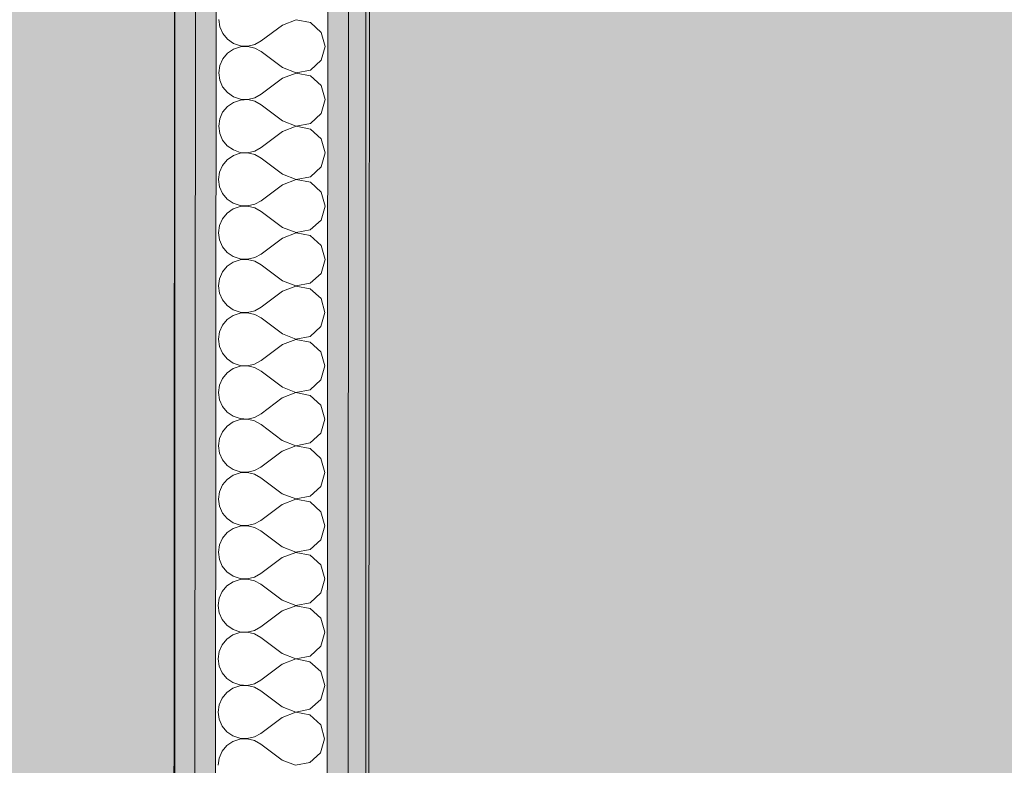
# Model space of a CAD drawing. Header units: millimetres. Extents: x -30280 to 19093, y -19284 to 4746.
# Tile 186 of 256: x -4033 to -3417, y -14564 to -14097. Entities that reach past the tile are written whole.
import ezdxf

# ---------------------------------------------------------------- set-up
doc = ezdxf.new("R2010")
doc.units = ezdxf.units.MM
doc.header["$MEASUREMENT"] = 0
for name, color, linetype in [('Nuevo_07_CR_Cel Ras pladur', 7, 'Continuous'), ('Nuevo_07_CR_Cel Ras vinilic', 7, 'Continuous'), ('Nuevo_08_E_Envans secs', 7, 'Continuous')]:
    doc.layers.add(name, color=color, linetype=linetype)
for name, color, linetype, lineweight, true_color in [('Nuevo_07_CR_Cel Ras pladur_Pluma_Nº__102', 7, 'Continuous', 5, 0xcccccc), ('Nuevo_07_CR_Cel Ras vinilic_Pluma_Nº__102', 7, 'Continuous', 5, 0xcccccc), ('Nuevo_07_CR_Cel Ras vinilic_Pluma_Nº__79', 7, 'Continuous', 5, 0xaaffd5), ('Nuevo_08_E_Envans secs_Pluma_Nº__102', 7, 'Continuous', 5, 0xcccccc), ('Nuevo_08_E_Envans secs_Pluma_Nº__79', 7, 'Continuous', 5, 0xaaffd5)]:
    doc.layers.add(name, color=color, linetype=linetype, lineweight=lineweight, true_color=true_color)
doc.layers.add('Nuevo_08_E_Envans secs_Pluma_Nº__1', color=7, linetype='Continuous', lineweight=5)

# ---------------------------------------------------------------- blocks, each defined once
blk = doc.blocks.new('Forjado_9_1', base_point=(-6108.28, -15314.17))
at = {"layer": 'Nuevo_07_CR_Cel Ras pladur_Pluma_Nº__102', "linetype": 'Continuous', "lineweight": 0, "true_color": 0x333333}
blk.add_hatch(color=250, dxfattribs=at).paths.add_polyline_path([(-6108.28, -15314.17), (-3936.09, -15314.17), (-3936.09, -13828.56), (-6106.09, -13828.56)])
at = {"layer": 'Nuevo_07_CR_Cel Ras pladur_Pluma_Nº__102', "color": 254, "linetype": 'Continuous', "lineweight": 5, "true_color": 0xcccccc, "flags": 128}
blk.add_lwpolyline([(-6108.28, -15314.17), (-3936.09, -15314.17), (-3936.09, -13828.56), (-6106.09, -13828.56)], close=True, dxfattribs=at)
blk = doc.blocks.new('*X764')
at = {"layer": 'Nuevo_08_E_Envans secs_Pluma_Nº__102', "color": 254, "linetype": 'Continuous', "lineweight": 5, "true_color": 0xcccccc}
for p, q in [((-3908.63, -14097.12), (-3908, -14101.67)), ((-3908, -14101.67), (-3906.15, -14105.88)), ((-3868.64, -14100.48), (-3881.98, -14110.47)), ((-3860.13, -14097.22), (-3868.64, -14100.48)), ((-3851.18, -14098.92), (-3860.13, -14097.22)), ((-3844.46, -14105.07), (-3851.18, -14098.92)), ((-3906.15, -14105.88), (-3903.22, -14109.42)), ((-3841.98, -14113.83), (-3844.46, -14105.07)), ((-3903.22, -14109.42), (-3899.43, -14112.03)), ((-3899.43, -14112.03), (-3895.08, -14113.5)), ((-3895.08, -14114.08), (-3899.43, -14115.55)), ((-3895.08, -14113.5), (-3890.48, -14113.73)), ((-3890.48, -14113.86), (-3895.08, -14114.08)), ((-3890.48, -14113.73), (-3886, -14112.69)), ((-3886, -14114.91), (-3890.48, -14113.86)), ((-3886, -14112.69), (-3881.98, -14110.47)), ((-3881.98, -14117.13), (-3886, -14114.91)), ((-3844.47, -14122.59), (-3841.98, -14113.83)), ((-3903.23, -14118.15), (-3906.16, -14121.69)), ((-3899.43, -14115.55), (-3903.23, -14118.15)), ((-3868.66, -14127.14), (-3881.98, -14117.13)), ((-3908.02, -14125.89), (-3908.66, -14130.45)), ((-3906.16, -14121.69), (-3908.02, -14125.89)), ((-3868.66, -14127.14), (-3860.16, -14130.42)), ((-3851.2, -14128.73), (-3844.47, -14122.59)), ((-3908.66, -14130.45), (-3908.03, -14135)), ((-3868.66, -14133.81), (-3882, -14143.8)), ((-3860.16, -14130.55), (-3868.66, -14133.81)), ((-3860.16, -14130.42), (-3851.2, -14128.73)), ((-3851.21, -14132.25), (-3860.16, -14130.55)), ((-3844.49, -14138.4), (-3851.21, -14132.25)), ((-3908.03, -14135), (-3906.18, -14139.21)), ((-3906.18, -14139.21), (-3903.24, -14142.76)), ((-3842, -14147.16), (-3844.49, -14138.4)), ((-3903.24, -14142.76), (-3899.46, -14145.36)), ((-3899.46, -14145.36), (-3895.1, -14146.84)), ((-3890.51, -14147.06), (-3886.03, -14146.02)), ((-3886.03, -14146.02), (-3882, -14143.8)), ((-3903.25, -14151.48), (-3906.19, -14155.02)), ((-3899.46, -14148.88), (-3903.25, -14151.48)), ((-3895.1, -14147.42), (-3899.46, -14148.88)), ((-3895.1, -14146.84), (-3890.51, -14147.06)), ((-3890.51, -14147.2), (-3895.1, -14147.42)), ((-3886.03, -14148.24), (-3890.51, -14147.2)), ((-3882.01, -14150.47), (-3886.03, -14148.24)), ((-3868.68, -14160.48), (-3882.01, -14150.47)), ((-3844.5, -14155.92), (-3842, -14147.16)), ((-3906.19, -14155.02), (-3908.05, -14159.23)), ((-3851.23, -14162.06), (-3844.5, -14155.92)), ((-3908.05, -14159.23), (-3908.68, -14163.78)), ((-3908.68, -14163.78), (-3908.05, -14168.34)), ((-3860.18, -14163.89), (-3868.69, -14167.14)), ((-3868.68, -14160.48), (-3860.18, -14163.75)), ((-3860.18, -14163.75), (-3851.23, -14162.06)), ((-3851.23, -14165.58), (-3860.18, -14163.89)), ((-3908.05, -14168.34), (-3906.2, -14172.55)), ((-3868.69, -14167.14), (-3882.03, -14177.13)), ((-3844.51, -14171.73), (-3851.23, -14165.58)), ((-3906.2, -14172.55), (-3903.27, -14176.09)), ((-3903.27, -14176.09), (-3899.48, -14178.7)), ((-3886.05, -14179.36), (-3882.03, -14177.13)), ((-3842.03, -14180.5), (-3844.51, -14171.73)), ((-3899.48, -14182.21), (-3903.28, -14184.82)), ((-3899.48, -14178.7), (-3895.12, -14180.17)), ((-3895.13, -14180.75), (-3899.48, -14182.21)), ((-3890.53, -14180.53), (-3895.13, -14180.75)), ((-3895.12, -14180.17), (-3890.53, -14180.39)), ((-3890.53, -14180.39), (-3886.05, -14179.36)), ((-3886.05, -14181.57), (-3890.53, -14180.53)), ((-3882.03, -14183.8), (-3886.05, -14181.57)), ((-3844.52, -14189.26), (-3842.03, -14180.5)), ((-3906.21, -14188.35), (-3908.07, -14192.56)), ((-3903.28, -14184.82), (-3906.21, -14188.35)), ((-3868.71, -14193.81), (-3882.03, -14183.8)), ((-3851.25, -14195.4), (-3844.52, -14189.26)), ((-3908.07, -14192.56), (-3908.71, -14197.12)), ((-3868.71, -14193.81), (-3860.2, -14197.08)), ((-3860.2, -14197.08), (-3851.25, -14195.4)), ((-3908.71, -14197.12), (-3908.08, -14201.67)), ((-3908.08, -14201.67), (-3906.22, -14205.88)), ((-3868.71, -14200.48), (-3882.05, -14210.47)), ((-3860.2, -14197.22), (-3868.71, -14200.48)), ((-3851.26, -14198.92), (-3860.2, -14197.22)), ((-3844.54, -14205.07), (-3851.26, -14198.92)), ((-3906.22, -14205.88), (-3903.29, -14209.42)), ((-3842.05, -14213.83), (-3844.54, -14205.07)), ((-3903.29, -14209.42), (-3899.51, -14212.03)), ((-3899.51, -14212.03), (-3895.15, -14213.5)), ((-3895.15, -14214.08), (-3899.51, -14215.55)), ((-3895.15, -14213.5), (-3890.56, -14213.73)), ((-3890.56, -14213.86), (-3895.15, -14214.08)), ((-3890.56, -14213.73), (-3886.08, -14212.69)), ((-3886.08, -14214.91), (-3890.56, -14213.86)), ((-3886.08, -14212.69), (-3882.05, -14210.47)), ((-3844.55, -14222.59), (-3842.05, -14213.83)), ((-3903.3, -14218.15), (-3906.24, -14221.69)), ((-3899.51, -14215.55), (-3903.3, -14218.15)), ((-3882.06, -14217.13), (-3886.08, -14214.91)), ((-3868.73, -14227.14), (-3882.06, -14217.13)), ((-3908.09, -14225.89), (-3908.73, -14230.45)), ((-3906.24, -14221.69), (-3908.09, -14225.89)), ((-3851.28, -14228.73), (-3844.55, -14222.59)), ((-3908.73, -14230.45), (-3908.1, -14235)), ((-3868.73, -14227.14), (-3860.23, -14230.42)), ((-3860.23, -14230.55), (-3868.73, -14233.81)), ((-3860.23, -14230.42), (-3851.28, -14228.73)), ((-3851.28, -14232.25), (-3860.23, -14230.55)), ((-3844.56, -14238.4), (-3851.28, -14232.25)), ((-3908.1, -14235), (-3906.25, -14239.21)), ((-3868.73, -14233.81), (-3882.08, -14243.8)), ((-3842.08, -14247.16), (-3844.56, -14238.4)), ((-3906.25, -14239.21), (-3903.32, -14242.76)), ((-3903.32, -14242.76), (-3899.53, -14245.36)), ((-3886.1, -14246.02), (-3882.08, -14243.8)), ((-3899.53, -14248.88), (-3903.32, -14251.48)), ((-3899.53, -14245.36), (-3895.17, -14246.84)), ((-3895.17, -14247.42), (-3899.53, -14248.88)), ((-3895.17, -14246.84), (-3890.58, -14247.06)), ((-3890.58, -14247.2), (-3895.17, -14247.42)), ((-3890.58, -14247.06), (-3886.1, -14246.02)), ((-3886.1, -14248.24), (-3890.58, -14247.2)), ((-3882.08, -14250.47), (-3886.1, -14248.24)), ((-3868.75, -14260.48), (-3882.08, -14250.47)), ((-3844.57, -14255.92), (-3842.08, -14247.16)), ((-3906.26, -14255.02), (-3908.12, -14259.23)), ((-3903.32, -14251.48), (-3906.26, -14255.02)), ((-3851.3, -14262.06), (-3844.57, -14255.92)), ((-3908.12, -14259.23), (-3908.76, -14263.78)), ((-3868.75, -14260.48), (-3860.25, -14263.75)), ((-3860.25, -14263.75), (-3851.3, -14262.06)), ((-3908.76, -14263.78), (-3908.13, -14268.34)), ((-3908.13, -14268.34), (-3906.27, -14272.55)), ((-3868.76, -14267.14), (-3882.1, -14277.13)), ((-3860.25, -14263.88), (-3868.76, -14267.14)), ((-3851.3, -14265.58), (-3860.25, -14263.88)), ((-3844.59, -14271.73), (-3851.3, -14265.58)), ((-3906.27, -14272.55), (-3903.34, -14276.09)), ((-3842.1, -14280.5), (-3844.59, -14271.73)), ((-3903.34, -14276.09), (-3899.55, -14278.7)), ((-3895.2, -14280.75), (-3899.56, -14282.21)), ((-3899.55, -14278.7), (-3895.2, -14280.17)), ((-3895.2, -14280.17), (-3890.61, -14280.39)), ((-3890.61, -14280.53), (-3895.2, -14280.75)), ((-3890.61, -14280.39), (-3886.13, -14279.36)), ((-3886.13, -14281.57), (-3890.61, -14280.53)), ((-3886.13, -14279.36), (-3882.1, -14277.13)), ((-3882.1, -14283.8), (-3886.13, -14281.57)), ((-3844.6, -14289.26), (-3842.1, -14280.5)), ((-3903.35, -14284.82), (-3906.29, -14288.35)), ((-3899.56, -14282.21), (-3903.35, -14284.82)), ((-3868.78, -14293.81), (-3882.1, -14283.8)), ((-3908.14, -14292.56), (-3908.78, -14297.12)), ((-3906.29, -14288.35), (-3908.14, -14292.56)), ((-3868.78, -14293.81), (-3860.28, -14297.08)), ((-3851.33, -14295.4), (-3844.6, -14289.26)), ((-3908.78, -14297.12), (-3908.15, -14301.67)), ((-3868.78, -14300.48), (-3882.12, -14310.47)), ((-3860.28, -14297.22), (-3868.78, -14300.48)), ((-3860.28, -14297.08), (-3851.33, -14295.4)), ((-3851.33, -14298.92), (-3860.28, -14297.22)), ((-3844.61, -14305.07), (-3851.33, -14298.92)), ((-3908.15, -14301.67), (-3906.3, -14305.88)), ((-3906.3, -14305.88), (-3903.37, -14309.42)), ((-3842.13, -14313.83), (-3844.61, -14305.07)), ((-3903.37, -14309.42), (-3899.58, -14312.03)), ((-3899.58, -14312.03), (-3895.22, -14313.5)), ((-3890.63, -14313.73), (-3886.15, -14312.69)), ((-3886.15, -14312.69), (-3882.12, -14310.47)), ((-3903.37, -14318.15), (-3906.31, -14321.69)), ((-3899.58, -14315.55), (-3903.37, -14318.15)), ((-3895.22, -14314.08), (-3899.58, -14315.55)), ((-3895.22, -14313.5), (-3890.63, -14313.73)), ((-3890.63, -14313.86), (-3895.22, -14314.08)), ((-3886.15, -14314.91), (-3890.63, -14313.86)), ((-3882.13, -14317.13), (-3886.15, -14314.91)), ((-3868.8, -14327.14), (-3882.13, -14317.13)), ((-3844.62, -14322.59), (-3842.13, -14313.83)), ((-3906.31, -14321.69), (-3908.17, -14325.89)), ((-3851.35, -14328.73), (-3844.62, -14322.59)), ((-3908.17, -14325.89), (-3908.81, -14330.45)), ((-3908.81, -14330.45), (-3908.18, -14335)), ((-3860.3, -14330.55), (-3868.81, -14333.81)), ((-3868.8, -14327.14), (-3860.3, -14330.42)), ((-3860.3, -14330.42), (-3851.35, -14328.73)), ((-3851.35, -14332.25), (-3860.3, -14330.55)), ((-3908.18, -14335), (-3906.32, -14339.21)), ((-3868.81, -14333.81), (-3882.15, -14343.8)), ((-3844.63, -14338.4), (-3851.35, -14332.25)), ((-3906.32, -14339.21), (-3903.39, -14342.76)), ((-3903.39, -14342.76), (-3899.6, -14345.36)), ((-3842.15, -14347.16), (-3844.63, -14338.4)), ((-3899.61, -14348.88), (-3903.4, -14351.48)), ((-3895.25, -14347.42), (-3899.61, -14348.88)), ((-3899.6, -14345.36), (-3895.25, -14346.84)), ((-3895.25, -14346.84), (-3890.66, -14347.06)), ((-3890.66, -14347.2), (-3895.25, -14347.42)), ((-3886.18, -14348.24), (-3890.66, -14347.2)), ((-3890.66, -14347.06), (-3886.18, -14346.02)), ((-3886.18, -14346.02), (-3882.15, -14343.8)), ((-3882.15, -14350.47), (-3886.18, -14348.24)), ((-3844.65, -14355.92), (-3842.15, -14347.16)), ((-3906.34, -14355.02), (-3908.19, -14359.23)), ((-3903.4, -14351.48), (-3906.34, -14355.02)), ((-3868.83, -14360.48), (-3882.15, -14350.47)), ((-3851.38, -14362.06), (-3844.65, -14355.92)), ((-3908.19, -14359.23), (-3908.83, -14363.78)), ((-3868.83, -14360.48), (-3860.33, -14363.75)), ((-3860.33, -14363.75), (-3851.38, -14362.06)), ((-3908.83, -14363.78), (-3908.2, -14368.34)), ((-3868.83, -14367.14), (-3882.17, -14377.13)), ((-3860.33, -14363.88), (-3868.83, -14367.14)), ((-3851.38, -14365.58), (-3860.33, -14363.88)), ((-3844.66, -14371.73), (-3851.38, -14365.58)), ((-3908.2, -14368.34), (-3906.35, -14372.55)), ((-3906.35, -14372.55), (-3903.42, -14376.09)), ((-3842.18, -14380.5), (-3844.66, -14371.73)), ((-3903.42, -14376.09), (-3899.63, -14378.7)), ((-3899.63, -14378.7), (-3895.27, -14380.17)), ((-3895.27, -14380.17), (-3890.68, -14380.39)), ((-3890.68, -14380.53), (-3895.27, -14380.75)), ((-3890.68, -14380.39), (-3886.2, -14379.36)), ((-3886.2, -14381.57), (-3890.68, -14380.53)), ((-3886.2, -14379.36), (-3882.17, -14377.13)), ((-3844.67, -14389.26), (-3842.18, -14380.5)), ((-3903.42, -14384.82), (-3906.36, -14388.35)), ((-3899.63, -14382.21), (-3903.42, -14384.82)), ((-3895.27, -14380.75), (-3899.63, -14382.21)), ((-3882.18, -14383.8), (-3886.2, -14381.57)), ((-3868.85, -14393.81), (-3882.18, -14383.8)), ((-3908.22, -14392.56), (-3908.86, -14397.12)), ((-3906.36, -14388.35), (-3908.22, -14392.56)), ((-3851.4, -14395.4), (-3844.67, -14389.26)), ((-3908.86, -14397.12), (-3908.22, -14401.67)), ((-3860.35, -14397.22), (-3868.86, -14400.48)), ((-3868.85, -14393.81), (-3860.35, -14397.08)), ((-3860.35, -14397.08), (-3851.4, -14395.4)), ((-3851.4, -14398.92), (-3860.35, -14397.22)), ((-3844.68, -14405.07), (-3851.4, -14398.92)), ((-3908.22, -14401.67), (-3906.37, -14405.88)), ((-3868.86, -14400.48), (-3882.2, -14410.47)), ((-3842.2, -14413.83), (-3844.68, -14405.07)), ((-3906.37, -14405.88), (-3903.44, -14409.42)), ((-3903.44, -14409.42), (-3899.65, -14412.03)), ((-3886.22, -14412.69), (-3882.2, -14410.47)), ((-3899.66, -14415.55), (-3903.45, -14418.15)), ((-3895.3, -14414.08), (-3899.66, -14415.55)), ((-3899.65, -14412.03), (-3895.3, -14413.5)), ((-3895.3, -14413.5), (-3890.7, -14413.73)), ((-3890.7, -14413.86), (-3895.3, -14414.08)), ((-3890.7, -14413.73), (-3886.22, -14412.69)), ((-3886.23, -14414.91), (-3890.7, -14413.86)), ((-3882.2, -14417.13), (-3886.23, -14414.91)), ((-3868.88, -14427.14), (-3882.2, -14417.13)), ((-3844.7, -14422.59), (-3842.2, -14413.83)), ((-3906.38, -14421.69), (-3908.24, -14425.89)), ((-3903.45, -14418.15), (-3906.38, -14421.69)), ((-3851.43, -14428.73), (-3844.7, -14422.59)), ((-3908.24, -14425.89), (-3908.88, -14430.45)), ((-3868.88, -14427.14), (-3860.38, -14430.42)), ((-3860.38, -14430.42), (-3851.43, -14428.73)), ((-3908.88, -14430.45), (-3908.25, -14435)), ((-3908.25, -14435), (-3906.4, -14439.21)), ((-3868.88, -14433.81), (-3882.22, -14443.8)), ((-3860.38, -14430.55), (-3868.88, -14433.81)), ((-3851.43, -14432.25), (-3860.38, -14430.55)), ((-3844.71, -14438.4), (-3851.43, -14432.25)), ((-3906.4, -14439.21), (-3903.47, -14442.76)), ((-3842.23, -14447.16), (-3844.71, -14438.4)), ((-3903.47, -14442.76), (-3899.68, -14445.36)), ((-3899.68, -14445.36), (-3895.32, -14446.83)), ((-3895.32, -14447.42), (-3899.68, -14448.88)), ((-3895.32, -14446.83), (-3890.73, -14447.06)), ((-3890.73, -14447.2), (-3895.32, -14447.42)), ((-3890.73, -14447.06), (-3886.25, -14446.02)), ((-3886.25, -14448.24), (-3890.73, -14447.2)), ((-3886.25, -14446.02), (-3882.22, -14443.8)), ((-3882.23, -14450.47), (-3886.25, -14448.24)), ((-3844.72, -14455.92), (-3842.23, -14447.16)), ((-3903.47, -14451.48), (-3906.41, -14455.02)), ((-3899.68, -14448.88), (-3903.47, -14451.48)), ((-3868.9, -14460.48), (-3882.23, -14450.47)), ((-3908.27, -14459.23), (-3908.9, -14463.78)), ((-3906.41, -14455.02), (-3908.27, -14459.23)), ((-3868.9, -14460.48), (-3860.4, -14463.75)), ((-3851.45, -14462.06), (-3844.72, -14455.92)), ((-3908.9, -14463.78), (-3908.27, -14468.34)), ((-3860.4, -14463.88), (-3868.91, -14467.14)), ((-3860.4, -14463.75), (-3851.45, -14462.06)), ((-3851.45, -14465.58), (-3860.4, -14463.88)), ((-3844.73, -14471.73), (-3851.45, -14465.58)), ((-3908.27, -14468.34), (-3906.42, -14472.55)), ((-3906.42, -14472.55), (-3903.49, -14476.09)), ((-3868.91, -14467.14), (-3882.25, -14477.13)), ((-3842.25, -14480.5), (-3844.73, -14471.73)), ((-3903.49, -14476.09), (-3899.7, -14478.7)), ((-3899.7, -14478.7), (-3895.35, -14480.17)), ((-3886.27, -14479.36), (-3882.25, -14477.13)), ((-3903.5, -14484.82), (-3906.43, -14488.35)), ((-3899.71, -14482.21), (-3903.5, -14484.82)), ((-3895.35, -14480.75), (-3899.71, -14482.21)), ((-3895.35, -14480.17), (-3890.75, -14480.39)), ((-3890.75, -14480.53), (-3895.35, -14480.75)), ((-3890.75, -14480.39), (-3886.27, -14479.36)), ((-3886.28, -14481.57), (-3890.75, -14480.53)), ((-3882.25, -14483.8), (-3886.28, -14481.57)), ((-3868.93, -14493.81), (-3882.25, -14483.8)), ((-3844.75, -14489.26), (-3842.25, -14480.5)), ((-3906.43, -14488.35), (-3908.29, -14492.56)), ((-3851.47, -14495.4), (-3844.75, -14489.26)), ((-3908.29, -14492.56), (-3908.93, -14497.12)), ((-3908.93, -14497.12), (-3908.3, -14501.67)), ((-3868.93, -14493.81), (-3860.43, -14497.08)), ((-3860.43, -14497.22), (-3868.93, -14500.48)), ((-3860.43, -14497.08), (-3851.47, -14495.4)), ((-3851.48, -14498.92), (-3860.43, -14497.22)), ((-3908.3, -14501.67), (-3906.45, -14505.88)), ((-3868.93, -14500.48), (-3882.27, -14510.47)), ((-3844.76, -14505.07), (-3851.48, -14498.92)), ((-3906.45, -14505.88), (-3903.52, -14509.42)), ((-3903.52, -14509.42), (-3899.73, -14512.03)), ((-3842.27, -14513.83), (-3844.76, -14505.07)), ((-3899.73, -14515.55), (-3903.52, -14518.15)), ((-3899.73, -14512.03), (-3895.37, -14513.5)), ((-3895.37, -14514.08), (-3899.73, -14515.55)), ((-3895.37, -14513.5), (-3890.78, -14513.73)), ((-3890.78, -14513.86), (-3895.37, -14514.08)), ((-3890.78, -14513.73), (-3886.3, -14512.69)), ((-3886.3, -14514.91), (-3890.78, -14513.86)), ((-3886.3, -14512.69), (-3882.27, -14510.47)), ((-3882.28, -14517.13), (-3886.3, -14514.91)), ((-3844.77, -14522.59), (-3842.27, -14513.83)), ((-3906.46, -14521.69), (-3908.32, -14525.89)), ((-3903.52, -14518.15), (-3906.46, -14521.69)), ((-3868.95, -14527.14), (-3882.28, -14517.13)), ((-3908.32, -14525.89), (-3908.95, -14530.45)), ((-3868.95, -14527.14), (-3860.45, -14530.42)), ((-3851.5, -14528.73), (-3844.77, -14522.59)), ((-3908.95, -14530.45), (-3908.32, -14535)), ((-3868.96, -14533.81), (-3882.3, -14543.8)), ((-3860.45, -14530.55), (-3868.96, -14533.81)), ((-3860.45, -14530.42), (-3851.5, -14528.73)), ((-3851.5, -14532.25), (-3860.45, -14530.55)), ((-3844.78, -14538.4), (-3851.5, -14532.25)), ((-3908.32, -14535), (-3906.47, -14539.21)), ((-3906.47, -14539.21), (-3903.54, -14542.76)), ((-3842.3, -14547.16), (-3844.78, -14538.4)), ((-3903.54, -14542.76), (-3899.75, -14545.36)), ((-3899.75, -14545.36), (-3895.4, -14546.83)), ((-3895.4, -14546.83), (-3890.8, -14547.06)), ((-3890.8, -14547.06), (-3886.32, -14546.02)), ((-3886.32, -14546.02), (-3882.3, -14543.8)), ((-3844.8, -14555.92), (-3842.3, -14547.16)), ((-3903.55, -14551.48), (-3906.48, -14555.02)), ((-3899.75, -14548.88), (-3903.55, -14551.48)), ((-3895.4, -14547.42), (-3899.75, -14548.88)), ((-3890.8, -14547.2), (-3895.4, -14547.42)), ((-3886.32, -14548.24), (-3890.8, -14547.2)), ((-3882.3, -14550.47), (-3886.32, -14548.24)), ((-3868.98, -14560.48), (-3882.3, -14550.47)), ((-3908.34, -14559.23), (-3908.98, -14563.78)), ((-3906.48, -14555.02), (-3908.34, -14559.23)), ((-3851.52, -14562.06), (-3844.8, -14555.92)), ((-3868.98, -14560.48), (-3860.48, -14563.75)), ((-3860.48, -14563.75), (-3851.52, -14562.06))]:
    blk.add_line(p, q, dxfattribs=at)
blk = doc.blocks.new('Muro_122_1', base_point=(-3937.2, -15319.55))
at = {"layer": 'Nuevo_08_E_Envans secs_Pluma_Nº__79', "linetype": 'Continuous', "lineweight": 5, "true_color": 0xaaffd5}
for points in [[(-3924.2, -15319.59), (-3923.09, -13808.56), (-3936.09, -13808.56), (-3937.2, -15319.55)], [(-3911.2, -15319.62), (-3910.09, -13808.56), (-3923.09, -13808.56), (-3924.2, -15319.59)], [(-3828.2, -15319.82), (-3827.09, -13808.56), (-3840.09, -13808.56), (-3841.2, -15319.79)], [(-3815.2, -15319.86), (-3814.09, -13808.56), (-3827.09, -13808.56), (-3828.2, -15319.82)]]:
    blk.add_hatch(color=121, dxfattribs=at).paths.add_polyline_path(points)
at = {"layer": 'Nuevo_08_E_Envans secs_Pluma_Nº__1', "color": 7, "linetype": 'Continuous', "lineweight": 5}
for p, q in [((-3924.2, -15319.59), (-3923.09, -13808.56)), ((-3911.2, -15319.62), (-3910.09, -13808.56)), ((-3841.2, -15319.79), (-3840.09, -13808.56)), ((-3828.2, -15319.82), (-3827.09, -13808.56))]:
    blk.add_line(p, q, dxfattribs=at)
at = {"layer": 'Nuevo_08_E_Envans secs_Pluma_Nº__1', "color": 7, "linetype": 'Continuous', "lineweight": 5, "flags": 128}
for points in [[(-3936.09, -13808.56), (-3937.2, -15319.55)], [(-3815.2, -15319.86), (-3814.09, -13808.56)]]:
    blk.add_lwpolyline(points, dxfattribs=at)
at = {"layer": 'Nuevo_08_E_Envans secs', "color": 7, "lineweight": 20}
blk.add_blockref('*X764', (0, 0), dxfattribs=at)
blk = doc.blocks.new('Forjado_315_1', base_point=(-3816.41, -16949.98))
at = {"layer": 'Nuevo_07_CR_Cel Ras vinilic_Pluma_Nº__79', "linetype": 'Continuous', "lineweight": 0, "true_color": 0x2a3f35}
blk.add_hatch(color=119, dxfattribs=at).paths.add_polyline_path([(-3816.41, -16949.98), (-1689.31, -16949.98), (-1687, -13808.56), (-3816.41, -13808.56)])
at = {"layer": 'Nuevo_07_CR_Cel Ras vinilic_Pluma_Nº__102', "color": 254, "linetype": 'Continuous', "lineweight": 5, "true_color": 0xcccccc, "flags": 128}
blk.add_lwpolyline([(-3816.41, -16949.98), (-1689.31, -16949.98), (-1687, -13808.56), (-3816.41, -13808.56)], close=True, dxfattribs=at)

msp = doc.modelspace()

# ---------------------------------------------------------------- block references
at = {"layer": 'Nuevo_07_CR_Cel Ras pladur', "color": 254, "linetype": 'Continuous', "lineweight": 5, "true_color": 0xcccccc}
msp.add_blockref('Forjado_9_1', (-6108.28, -15314.17), dxfattribs=at)
at = {"layer": 'Nuevo_07_CR_Cel Ras vinilic', "color": 254, "linetype": 'Continuous', "lineweight": 5, "true_color": 0xcccccc}
msp.add_blockref('Forjado_315_1', (-3816.41, -16949.98), dxfattribs=at)
at = {"layer": 'Nuevo_08_E_Envans secs', "color": 7, "lineweight": 20}
msp.add_blockref('Muro_122_1', (-3937.2, -15319.55), dxfattribs=at)

doc.saveas('drawing.dxf')
